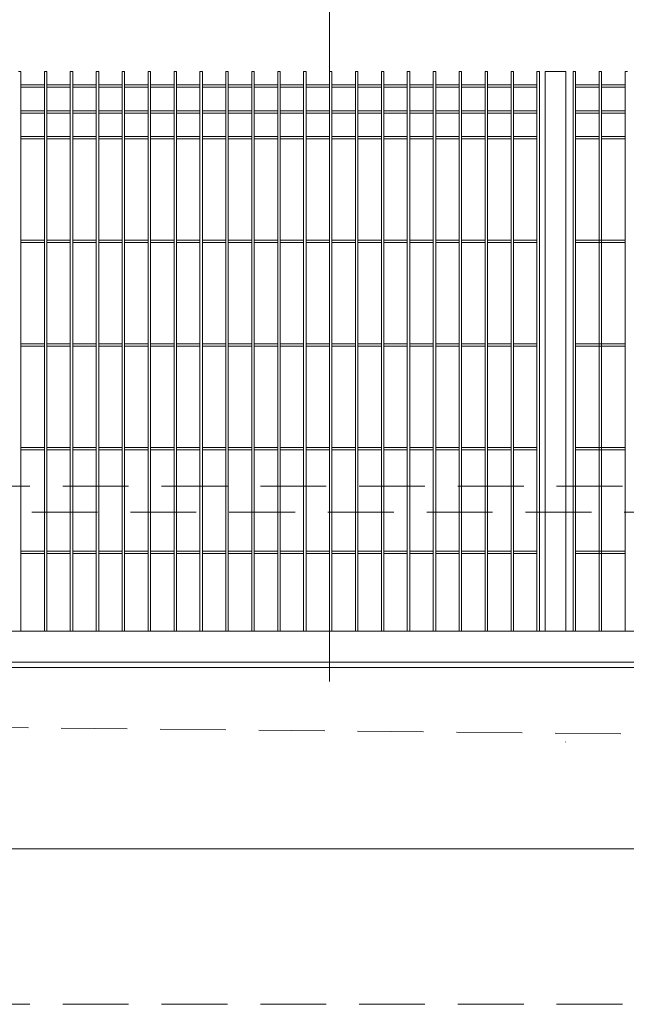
# Model space of a CAD drawing. Header units: millimetres. Extents: x 14041 to 23361, y -6349 to 12956.
# Tile 44 of 106: x 20113 to 20230, y 6474 to 6664. Entities that reach past the tile are written whole.
import ezdxf

# ---------------------------------------------------------------- set-up
doc = ezdxf.new("R2010")
doc.units = ezdxf.units.MM
doc.linetypes.add('DASHED', pattern=[19.05, 12.7, -6.35])
doc.linetypes.add('KRESKOWA', pattern=[19.05, 12.7, -6.35])
for name, color, linetype, lineweight in [('A-odnośnik', 2, 'Continuous', 9), ('A-ogrodzenie', 6, 'Continuous', 9), ('A-stolarka', 5, 'Continuous', 15), ('A-wyburzenia', 92, 'DASHED', 5), ('A-ściany projektowane', 5, 'Continuous', 35)]:
    doc.layers.add(name, color=color, linetype=linetype, lineweight=lineweight)

msp = doc.modelspace()

# ---------------------------------------------------------------- linework, layer by layer
at = {"layer": 'A-odnośnik', "ltscale": 2}
msp.add_line((20172.58, 6536.65), (20172.58, 6747.68), dxfattribs=at)
at = {"layer": 'A-ogrodzenie', "color": 253}
for p, q in [((20112.6, 6654.38), (20113.07, 6654.38)), ((20113.07, 6546.38), (20113.07, 6654.38)), ((20117.6, 6546.38), (20117.6, 6654.38)), ((20117.6, 6654.38), (20118.07, 6654.38)), ((20117.6, 6654.38), (20118.07, 6654.38)), ((20118.07, 6546.38), (20118.07, 6654.38)), ((20122.6, 6546.38), (20122.6, 6654.38)), ((20123.07, 6654.38), (20122.6, 6654.38)), ((20123.07, 6546.38), (20123.07, 6654.38)), ((20127.6, 6546.38), (20127.6, 6654.38)), ((20127.6, 6654.38), (20128.07, 6654.38)), ((20128.07, 6546.38), (20128.07, 6654.38)), ((20132.6, 6546.38), (20132.6, 6654.38)), ((20132.6, 6654.38), (20133.07, 6654.38)), ((20133.07, 6546.38), (20133.07, 6654.38)), ((20137.6, 6546.38), (20137.6, 6654.38)), ((20137.6, 6654.38), (20138.07, 6654.38)), ((20138.07, 6546.38), (20138.07, 6654.38)), ((20142.6, 6546.38), (20142.6, 6654.38)), ((20142.6, 6654.38), (20143.07, 6654.38)), ((20143.07, 6546.38), (20143.07, 6654.38)), ((20147.6, 6546.38), (20147.6, 6654.38)), ((20147.6, 6654.38), (20148.07, 6654.38)), ((20148.07, 6546.38), (20148.07, 6654.38)), ((20152.6, 6546.38), (20152.6, 6654.38)), ((20152.6, 6654.38), (20153.07, 6654.38)), ((20153.07, 6546.38), (20153.07, 6654.38)), ((20157.6, 6546.38), (20157.6, 6654.38)), ((20157.6, 6654.38), (20158.07, 6654.38)), ((20158.07, 6546.38), (20158.07, 6654.38)), ((20162.6, 6546.38), (20162.6, 6654.38)), ((20162.6, 6654.38), (20163.07, 6654.38)), ((20163.07, 6546.38), (20163.07, 6654.38)), ((20167.6, 6546.38), (20167.6, 6654.38)), ((20167.6, 6654.38), (20168.07, 6654.38)), ((20168.07, 6546.38), (20168.07, 6654.38)), ((20172.6, 6546.38), (20172.6, 6654.38)), ((20172.6, 6654.38), (20173.07, 6654.38)), ((20173.07, 6546.38), (20173.07, 6654.38)), ((20177.6, 6546.38), (20177.6, 6654.38)), ((20177.6, 6654.38), (20178.07, 6654.38)), ((20178.07, 6546.38), (20178.07, 6654.38)), ((20182.6, 6546.38), (20182.6, 6654.38)), ((20182.6, 6654.38), (20183.07, 6654.38)), ((20183.07, 6546.38), (20183.07, 6654.38)), ((20187.6, 6546.38), (20187.6, 6654.38)), ((20187.6, 6654.38), (20188.07, 6654.38)), ((20188.07, 6546.38), (20188.07, 6654.38)), ((20192.6, 6546.38), (20192.6, 6654.38)), ((20192.6, 6654.38), (20193.07, 6654.38)), ((20193.07, 6546.38), (20193.07, 6654.38)), ((20197.6, 6546.38), (20197.6, 6654.38)), ((20197.6, 6654.38), (20198.07, 6654.38)), ((20198.07, 6546.38), (20198.07, 6654.38)), ((20202.6, 6546.38), (20202.6, 6654.38)), ((20202.6, 6654.38), (20203.07, 6654.38)), ((20203.07, 6546.38), (20203.07, 6654.38)), ((20207.6, 6546.38), (20207.6, 6654.38)), ((20207.6, 6654.38), (20208.07, 6654.38)), ((20208.07, 6546.38), (20208.07, 6654.38)), ((20212.6, 6546.38), (20212.6, 6654.38)), ((20212.6, 6654.38), (20213.07, 6654.38)), ((20213.07, 6546.38), (20213.07, 6654.38)), ((20214.2, 6654.38), (20214.2, 6546.38)), ((20218.2, 6654.38), (20214.2, 6654.38)), ((20218.2, 6546.38), (20218.2, 6654.38)), ((20219.6, 6654.38), (20220.07, 6654.38)), ((20219.6, 6546.38), (20219.6, 6654.38)), ((20220.07, 6546.38), (20220.07, 6654.38)), ((20224.6, 6654.38), (20225.07, 6654.38)), ((20224.6, 6546.38), (20224.6, 6654.38)), ((20225.07, 6546.38), (20225.07, 6654.38)), ((20229.6, 6654.38), (20230.07, 6654.38)), ((20229.6, 6546.38), (20229.6, 6654.38)), ((20113.07, 6651.84), (20117.6, 6651.84)), ((20113.07, 6651.38), (20117.6, 6651.38)), ((20118.07, 6651.84), (20122.6, 6651.84)), ((20118.07, 6651.38), (20122.6, 6651.38)), ((20123.07, 6651.84), (20127.6, 6651.84)), ((20123.07, 6651.38), (20127.6, 6651.38)), ((20128.07, 6651.84), (20132.6, 6651.84)), ((20128.07, 6651.38), (20132.6, 6651.38)), ((20133.07, 6651.84), (20137.6, 6651.84)), ((20133.07, 6651.38), (20137.6, 6651.38)), ((20138.07, 6651.84), (20142.6, 6651.84)), ((20138.07, 6651.38), (20142.6, 6651.38)), ((20143.07, 6651.84), (20147.6, 6651.84)), ((20143.07, 6651.38), (20147.6, 6651.38)), ((20148.07, 6651.84), (20152.6, 6651.84)), ((20148.07, 6651.38), (20152.6, 6651.38)), ((20153.07, 6651.84), (20157.6, 6651.84)), ((20153.07, 6651.38), (20157.6, 6651.38)), ((20158.07, 6651.84), (20162.6, 6651.84)), ((20158.07, 6651.38), (20162.6, 6651.38)), ((20163.07, 6651.84), (20167.6, 6651.84)), ((20163.07, 6651.38), (20167.6, 6651.38)), ((20168.07, 6651.84), (20172.6, 6651.84)), ((20168.07, 6651.38), (20172.6, 6651.38)), ((20173.07, 6651.84), (20177.6, 6651.84)), ((20173.07, 6651.38), (20177.6, 6651.38)), ((20178.07, 6651.84), (20182.6, 6651.84)), ((20178.07, 6651.38), (20182.6, 6651.38)), ((20183.07, 6651.84), (20187.6, 6651.84)), ((20183.07, 6651.38), (20187.6, 6651.38)), ((20188.07, 6651.84), (20192.6, 6651.84)), ((20188.07, 6651.38), (20192.6, 6651.38)), ((20193.07, 6651.84), (20197.6, 6651.84)), ((20193.07, 6651.38), (20197.6, 6651.38)), ((20198.07, 6651.84), (20202.6, 6651.84)), ((20198.07, 6651.38), (20202.6, 6651.38)), ((20203.07, 6651.84), (20207.6, 6651.84)), ((20203.07, 6651.38), (20207.6, 6651.38)), ((20208.07, 6651.84), (20212.6, 6651.84)), ((20208.07, 6651.38), (20212.6, 6651.38)), ((20220.07, 6651.84), (20224.6, 6651.84)), ((20220.07, 6651.38), (20224.6, 6651.38)), ((20225.07, 6651.84), (20229.6, 6651.84)), ((20225.07, 6651.38), (20229.6, 6651.38)), ((20113.07, 6646.84), (20117.6, 6646.84)), ((20113.07, 6646.38), (20117.6, 6646.38)), ((20118.07, 6646.84), (20122.6, 6646.84)), ((20118.07, 6646.38), (20122.6, 6646.38)), ((20123.07, 6646.84), (20127.6, 6646.84)), ((20123.07, 6646.38), (20127.6, 6646.38)), ((20128.07, 6646.84), (20132.6, 6646.84)), ((20128.07, 6646.38), (20132.6, 6646.38)), ((20133.07, 6646.84), (20137.6, 6646.84)), ((20133.07, 6646.38), (20137.6, 6646.38)), ((20138.07, 6646.84), (20142.6, 6646.84)), ((20138.07, 6646.38), (20142.6, 6646.38)), ((20143.07, 6646.84), (20147.6, 6646.84)), ((20143.07, 6646.38), (20147.6, 6646.38)), ((20148.07, 6646.84), (20152.6, 6646.84)), ((20148.07, 6646.38), (20152.6, 6646.38)), ((20153.07, 6646.84), (20157.6, 6646.84)), ((20153.07, 6646.38), (20157.6, 6646.38)), ((20158.07, 6646.84), (20162.6, 6646.84)), ((20158.07, 6646.38), (20162.6, 6646.38)), ((20163.07, 6646.84), (20167.6, 6646.84)), ((20163.07, 6646.38), (20167.6, 6646.38)), ((20168.07, 6646.84), (20172.6, 6646.84)), ((20168.07, 6646.38), (20172.6, 6646.38)), ((20173.07, 6646.84), (20177.6, 6646.84)), ((20173.07, 6646.38), (20177.6, 6646.38)), ((20178.07, 6646.84), (20182.6, 6646.84)), ((20178.07, 6646.38), (20182.6, 6646.38)), ((20183.07, 6646.84), (20187.6, 6646.84)), ((20183.07, 6646.38), (20187.6, 6646.38)), ((20188.07, 6646.84), (20192.6, 6646.84)), ((20188.07, 6646.38), (20192.6, 6646.38)), ((20193.07, 6646.84), (20197.6, 6646.84)), ((20193.07, 6646.38), (20197.6, 6646.38)), ((20198.07, 6646.84), (20202.6, 6646.84)), ((20198.07, 6646.38), (20202.6, 6646.38)), ((20203.07, 6646.84), (20207.6, 6646.84)), ((20203.07, 6646.38), (20207.6, 6646.38)), ((20208.07, 6646.84), (20212.6, 6646.84)), ((20208.07, 6646.38), (20212.6, 6646.38)), ((20220.07, 6646.84), (20224.6, 6646.84)), ((20220.07, 6646.38), (20224.6, 6646.38)), ((20225.07, 6646.84), (20229.6, 6646.84)), ((20225.07, 6646.38), (20229.6, 6646.38)), ((20113.07, 6641.84), (20117.6, 6641.84)), ((20118.07, 6641.84), (20122.6, 6641.84)), ((20123.07, 6641.84), (20127.6, 6641.84)), ((20128.07, 6641.84), (20132.6, 6641.84)), ((20133.07, 6641.84), (20137.6, 6641.84)), ((20138.07, 6641.84), (20142.6, 6641.84)), ((20143.07, 6641.84), (20147.6, 6641.84)), ((20148.07, 6641.84), (20152.6, 6641.84)), ((20153.07, 6641.84), (20157.6, 6641.84)), ((20158.07, 6641.84), (20162.6, 6641.84)), ((20163.07, 6641.84), (20167.6, 6641.84)), ((20168.07, 6641.84), (20172.6, 6641.84)), ((20173.07, 6641.84), (20177.6, 6641.84)), ((20178.07, 6641.84), (20182.6, 6641.84)), ((20183.07, 6641.84), (20187.6, 6641.84)), ((20188.07, 6641.84), (20192.6, 6641.84)), ((20193.07, 6641.84), (20197.6, 6641.84)), ((20198.07, 6641.84), (20202.6, 6641.84)), ((20203.07, 6641.84), (20207.6, 6641.84)), ((20208.07, 6641.84), (20212.6, 6641.84)), ((20220.07, 6641.84), (20224.6, 6641.84)), ((20225.07, 6641.84), (20229.6, 6641.84)), ((20113.07, 6641.38), (20117.6, 6641.38)), ((20118.07, 6641.38), (20122.6, 6641.38)), ((20123.07, 6641.38), (20127.6, 6641.38)), ((20128.07, 6641.38), (20132.6, 6641.38)), ((20133.07, 6641.38), (20137.6, 6641.38)), ((20138.07, 6641.38), (20142.6, 6641.38)), ((20143.07, 6641.38), (20147.6, 6641.38)), ((20148.07, 6641.38), (20152.6, 6641.38)), ((20153.07, 6641.38), (20157.6, 6641.38)), ((20158.07, 6641.38), (20162.6, 6641.38)), ((20163.07, 6641.38), (20167.6, 6641.38)), ((20168.07, 6641.38), (20172.6, 6641.38)), ((20173.07, 6641.38), (20177.6, 6641.38)), ((20178.07, 6641.38), (20182.6, 6641.38)), ((20183.07, 6641.38), (20187.6, 6641.38)), ((20188.07, 6641.38), (20192.6, 6641.38)), ((20193.07, 6641.38), (20197.6, 6641.38)), ((20198.07, 6641.38), (20202.6, 6641.38)), ((20203.07, 6641.38), (20207.6, 6641.38)), ((20208.07, 6641.38), (20212.6, 6641.38)), ((20220.07, 6641.38), (20224.6, 6641.38)), ((20225.07, 6641.38), (20229.6, 6641.38)), ((20113.07, 6621.84), (20117.6, 6621.84)), ((20113.07, 6621.38), (20117.6, 6621.38)), ((20118.07, 6621.84), (20122.6, 6621.84)), ((20118.07, 6621.38), (20122.6, 6621.38)), ((20123.07, 6621.84), (20127.6, 6621.84)), ((20123.07, 6621.38), (20127.6, 6621.38)), ((20128.07, 6621.84), (20132.6, 6621.84)), ((20128.07, 6621.38), (20132.6, 6621.38)), ((20133.07, 6621.84), (20137.6, 6621.84)), ((20133.07, 6621.38), (20137.6, 6621.38)), ((20138.07, 6621.84), (20142.6, 6621.84)), ((20138.07, 6621.38), (20142.6, 6621.38)), ((20143.07, 6621.84), (20147.6, 6621.84)), ((20143.07, 6621.38), (20147.6, 6621.38)), ((20148.07, 6621.84), (20152.6, 6621.84)), ((20148.07, 6621.38), (20152.6, 6621.38)), ((20153.07, 6621.84), (20157.6, 6621.84)), ((20153.07, 6621.38), (20157.6, 6621.38)), ((20158.07, 6621.84), (20162.6, 6621.84)), ((20158.07, 6621.38), (20162.6, 6621.38)), ((20163.07, 6621.84), (20167.6, 6621.84)), ((20163.07, 6621.38), (20167.6, 6621.38)), ((20168.07, 6621.84), (20172.6, 6621.84)), ((20168.07, 6621.38), (20172.6, 6621.38)), ((20173.07, 6621.84), (20177.6, 6621.84)), ((20173.07, 6621.38), (20177.6, 6621.38)), ((20178.07, 6621.84), (20182.6, 6621.84)), ((20178.07, 6621.38), (20182.6, 6621.38)), ((20183.07, 6621.84), (20187.6, 6621.84)), ((20183.07, 6621.38), (20187.6, 6621.38)), ((20188.07, 6621.84), (20192.6, 6621.84)), ((20188.07, 6621.38), (20192.6, 6621.38)), ((20193.07, 6621.84), (20197.6, 6621.84)), ((20193.07, 6621.38), (20197.6, 6621.38)), ((20198.07, 6621.84), (20202.6, 6621.84)), ((20198.07, 6621.38), (20202.6, 6621.38)), ((20203.07, 6621.84), (20207.6, 6621.84)), ((20203.07, 6621.38), (20207.6, 6621.38)), ((20208.07, 6621.84), (20212.6, 6621.84)), ((20208.07, 6621.38), (20212.6, 6621.38)), ((20220.07, 6621.84), (20225.07, 6621.84)), ((20220.07, 6621.38), (20225.07, 6621.38)), ((20225.07, 6621.84), (20229.6, 6621.84)), ((20225.07, 6621.38), (20229.6, 6621.38)), ((20113.07, 6601.84), (20117.6, 6601.84)), ((20118.07, 6601.84), (20122.6, 6601.84)), ((20123.07, 6601.84), (20127.6, 6601.84)), ((20128.07, 6601.84), (20132.6, 6601.84)), ((20133.07, 6601.84), (20137.6, 6601.84)), ((20138.07, 6601.84), (20142.6, 6601.84)), ((20143.07, 6601.84), (20147.6, 6601.84)), ((20148.07, 6601.84), (20152.6, 6601.84)), ((20153.07, 6601.84), (20157.6, 6601.84)), ((20158.07, 6601.84), (20162.6, 6601.84)), ((20163.07, 6601.84), (20167.6, 6601.84)), ((20168.07, 6601.84), (20172.6, 6601.84)), ((20173.07, 6601.84), (20177.6, 6601.84)), ((20178.07, 6601.84), (20182.6, 6601.84)), ((20183.07, 6601.84), (20187.6, 6601.84)), ((20188.07, 6601.84), (20192.6, 6601.84)), ((20193.07, 6601.84), (20197.6, 6601.84)), ((20198.07, 6601.84), (20202.6, 6601.84)), ((20203.07, 6601.84), (20207.6, 6601.84)), ((20208.07, 6601.84), (20212.6, 6601.84)), ((20220.07, 6601.84), (20225.07, 6601.84)), ((20225.07, 6601.84), (20229.6, 6601.84)), ((20113.07, 6601.38), (20117.6, 6601.38)), ((20118.07, 6601.38), (20122.6, 6601.38)), ((20123.07, 6601.38), (20127.6, 6601.38)), ((20128.07, 6601.38), (20132.6, 6601.38)), ((20133.07, 6601.38), (20137.6, 6601.38)), ((20138.07, 6601.38), (20142.6, 6601.38)), ((20143.07, 6601.38), (20147.6, 6601.38)), ((20148.07, 6601.38), (20152.6, 6601.38)), ((20153.07, 6601.38), (20157.6, 6601.38)), ((20158.07, 6601.38), (20162.6, 6601.38)), ((20163.07, 6601.38), (20167.6, 6601.38)), ((20168.07, 6601.38), (20172.6, 6601.38)), ((20173.07, 6601.38), (20177.6, 6601.38)), ((20178.07, 6601.38), (20182.6, 6601.38)), ((20183.07, 6601.38), (20187.6, 6601.38)), ((20188.07, 6601.38), (20192.6, 6601.38)), ((20193.07, 6601.38), (20197.6, 6601.38)), ((20198.07, 6601.38), (20202.6, 6601.38)), ((20203.07, 6601.38), (20207.6, 6601.38)), ((20208.07, 6601.38), (20212.6, 6601.38)), ((20220.07, 6601.38), (20225.07, 6601.38)), ((20225.07, 6601.38), (20229.6, 6601.38)), ((20113.07, 6581.84), (20117.6, 6581.84)), ((20113.07, 6581.38), (20117.6, 6581.38)), ((20118.07, 6581.84), (20122.6, 6581.84)), ((20118.07, 6581.38), (20122.6, 6581.38)), ((20123.07, 6581.84), (20127.6, 6581.84)), ((20123.07, 6581.38), (20127.6, 6581.38)), ((20128.07, 6581.84), (20132.6, 6581.84)), ((20128.07, 6581.38), (20132.6, 6581.38)), ((20133.07, 6581.84), (20137.6, 6581.84)), ((20133.07, 6581.38), (20137.6, 6581.38)), ((20138.07, 6581.84), (20142.6, 6581.84)), ((20138.07, 6581.38), (20142.6, 6581.38)), ((20143.07, 6581.84), (20147.6, 6581.84)), ((20143.07, 6581.38), (20147.6, 6581.38)), ((20148.07, 6581.84), (20152.6, 6581.84)), ((20148.07, 6581.38), (20152.6, 6581.38)), ((20153.07, 6581.84), (20157.6, 6581.84)), ((20153.07, 6581.38), (20157.6, 6581.38)), ((20158.07, 6581.84), (20162.6, 6581.84)), ((20158.07, 6581.38), (20162.6, 6581.38)), ((20163.07, 6581.84), (20167.6, 6581.84)), ((20163.07, 6581.38), (20167.6, 6581.38)), ((20168.07, 6581.84), (20172.6, 6581.84)), ((20168.07, 6581.38), (20172.6, 6581.38)), ((20173.07, 6581.84), (20177.6, 6581.84)), ((20173.07, 6581.38), (20177.6, 6581.38)), ((20178.07, 6581.84), (20182.6, 6581.84)), ((20178.07, 6581.38), (20182.6, 6581.38)), ((20183.07, 6581.84), (20187.6, 6581.84)), ((20183.07, 6581.38), (20187.6, 6581.38)), ((20188.07, 6581.84), (20192.6, 6581.84)), ((20188.07, 6581.38), (20192.6, 6581.38)), ((20193.07, 6581.84), (20197.6, 6581.84)), ((20193.07, 6581.38), (20197.6, 6581.38)), ((20198.07, 6581.84), (20202.6, 6581.84)), ((20198.07, 6581.38), (20202.6, 6581.38)), ((20203.07, 6581.84), (20207.6, 6581.84)), ((20203.07, 6581.38), (20207.6, 6581.38)), ((20208.07, 6581.84), (20212.6, 6581.84)), ((20208.07, 6581.38), (20212.6, 6581.38)), ((20220.07, 6581.84), (20225.07, 6581.84)), ((20220.07, 6581.38), (20225.07, 6581.38)), ((20225.07, 6581.84), (20229.6, 6581.84)), ((20225.07, 6581.38), (20229.6, 6581.38)), ((20113.07, 6561.84), (20117.6, 6561.84)), ((20118.07, 6561.84), (20122.6, 6561.84)), ((20123.07, 6561.84), (20127.6, 6561.84)), ((20128.07, 6561.84), (20132.6, 6561.84)), ((20133.07, 6561.84), (20137.6, 6561.84)), ((20138.07, 6561.84), (20142.6, 6561.84)), ((20143.07, 6561.84), (20147.6, 6561.84)), ((20148.07, 6561.84), (20152.6, 6561.84)), ((20153.07, 6561.84), (20157.6, 6561.84)), ((20158.07, 6561.84), (20162.6, 6561.84)), ((20163.07, 6561.84), (20167.6, 6561.84)), ((20168.07, 6561.84), (20172.6, 6561.84)), ((20173.07, 6561.84), (20177.6, 6561.84)), ((20178.07, 6561.84), (20182.6, 6561.84)), ((20183.07, 6561.84), (20187.6, 6561.84)), ((20188.07, 6561.84), (20192.6, 6561.84)), ((20193.07, 6561.84), (20197.6, 6561.84)), ((20198.07, 6561.84), (20202.6, 6561.84)), ((20203.07, 6561.84), (20207.6, 6561.84)), ((20208.07, 6561.84), (20212.6, 6561.84)), ((20220.07, 6561.84), (20225.07, 6561.84)), ((20225.07, 6561.84), (20229.6, 6561.84)), ((20113.07, 6561.38), (20117.6, 6561.38)), ((20118.07, 6561.38), (20122.6, 6561.38)), ((20123.07, 6561.38), (20127.6, 6561.38)), ((20128.07, 6561.38), (20132.6, 6561.38)), ((20133.07, 6561.38), (20137.6, 6561.38)), ((20138.07, 6561.38), (20142.6, 6561.38)), ((20143.07, 6561.38), (20147.6, 6561.38)), ((20148.07, 6561.38), (20152.6, 6561.38)), ((20153.07, 6561.38), (20157.6, 6561.38)), ((20158.07, 6561.38), (20162.6, 6561.38)), ((20163.07, 6561.38), (20167.6, 6561.38)), ((20168.07, 6561.38), (20172.6, 6561.38)), ((20173.07, 6561.38), (20177.6, 6561.38)), ((20178.07, 6561.38), (20182.6, 6561.38)), ((20183.07, 6561.38), (20187.6, 6561.38)), ((20188.07, 6561.38), (20192.6, 6561.38)), ((20193.07, 6561.38), (20197.6, 6561.38)), ((20198.07, 6561.38), (20202.6, 6561.38)), ((20203.07, 6561.38), (20207.6, 6561.38)), ((20208.07, 6561.38), (20212.6, 6561.38)), ((20220.07, 6561.38), (20225.07, 6561.38)), ((20225.07, 6561.38), (20229.6, 6561.38))]:
    msp.add_line(p, q, dxfattribs=at)
for points in [[(20218.09, 6524.99), (20218.09, 6525.01)], [(20218.09, 6525.01), (20218.09, 6525.01)]]:
    msp.add_lwpolyline(points, dxfattribs=at)
at = {"layer": 'A-stolarka'}
for points in [[(20069.2, 6546.38), (20393.2, 6546.38), (20393.2, 6535.38)], [(20390.2, 6540.38), (20072.2, 6540.38)]]:
    msp.add_lwpolyline(points, dxfattribs=at)
at = {"layer": 'A-wyburzenia'}
msp.add_line((19949.7, 6474.38), (20451.7, 6474.38), dxfattribs=at)
msp.add_lwpolyline([(19949.7, 6574.38), (20451.7, 6574.38), (20451.7, 6569.38), (19949.7, 6569.38), (19949.7, 6574.38)], dxfattribs=at)
at = {"layer": 'A-ściany projektowane', "lineweight": 15}
for p, q in [((20381.2, 6539.38), (20081.2, 6539.38)), ((20381.2, 6504.38), (20081.2, 6504.38))]:
    msp.add_line(p, q, dxfattribs=at)
at = {"layer": 'A-ściany projektowane', "linetype": 'KRESKOWA', "lineweight": 15}
msp.add_line((20381.2, 6525.08), (20081.23, 6528.08), dxfattribs=at)

doc.saveas('drawing.dxf')
